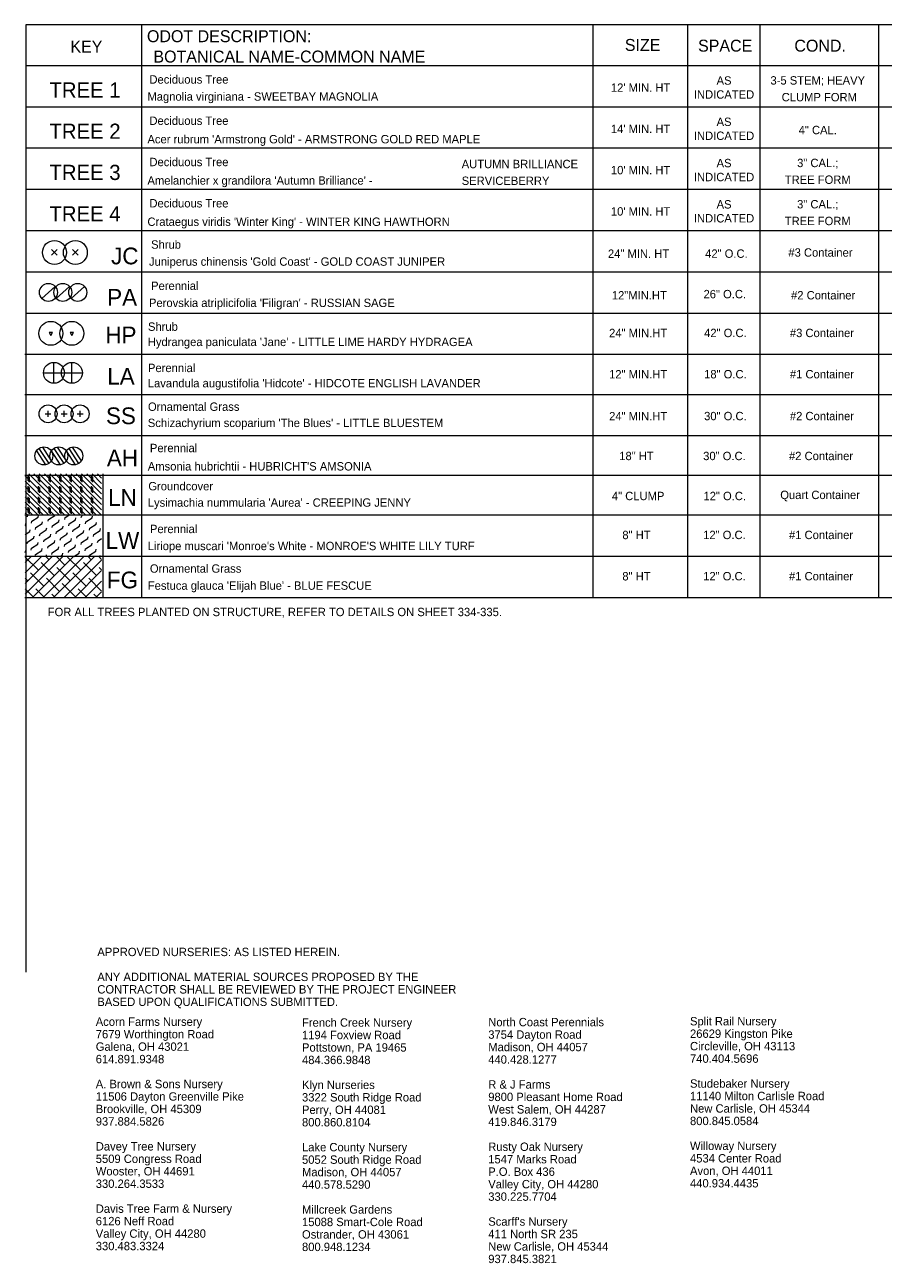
# Paper-space layout 'Layout1' of a CAD drawing. Extents: x 2 to 33.5, y 0.7 to 21.5.
# Tile 1 of 2: x 2 to 16.3, y 0.8 to 21.5. Entities that reach past the tile are written whole.
import ezdxf

# ---------------------------------------------------------------- set-up
doc = ezdxf.new("R2010")
doc.units = 0
doc.header["$MEASUREMENT"] = 0
doc.layers.get('0').update_dxf_attribs({"lineweight": 13})
for name, color, linetype, lineweight in [('SH_Data', 7, 'Continuous', 18), ('SH_Text', 7, 'Continuous', 25), ('VG_P_Cells', 3, 'Continuous', 15), ('VG_P_Landscape_Limits', 3, 'Continuous', 15)]:
    doc.layers.add(name, color=color, linetype=linetype, lineweight=lineweight)
doc.styles.add('Slanted-Normal LS 0.50', font='font31.shx', dxfattribs={"height": 0.14})
doc.styles.add('Straight-Normal LS 1.00', font='font30.shx', dxfattribs={"height": 0.14})
doc.styles.add('Style-font30', font='font30.shx')

# ---------------------------------------------------------------- blocks, each defined once
blk = doc.blocks.new('Shrub-5')
at = {"layer": 'VG_P_Cells'}
for p, q in [((0.35, -0.35), (-0.35, 0.35)), ((0.35, 0.35), (-0.35, -0.35))]:
    blk.add_line(p, q, dxfattribs=at)
blk.add_circle((0, 0), 1.5, dxfattribs=at)
blk = doc.blocks.new('*U4')
at = {"layer": 'VG_P_Cells'}
for p, q in [((0, -0.193), (0, 0.193)), ((0.193, 0), (-0.193, 0))]:
    blk.add_line(p, q, dxfattribs=at)
blk.add_circle((0, 0), 0.193, dxfattribs=at)
blk = doc.blocks.new('*U5')
at = {"layer": 'VG_P_Cells'}
blk.add_line((1.16, -0.95), (-1.14, 0.97), dxfattribs=at)
blk.add_circle((0, 0), 1.5, dxfattribs=at)
blk = doc.blocks.new('*U6')
at = {"layer": 'VG_P_Cells'}
for p, q in [((1.24, 0.18), (-1.24, -0.18)), ((1.06, 0.66), (-1.21, 0.33)), ((1.21, -0.33), (-1.06, -0.66))]:
    blk.add_line(p, q, dxfattribs=at)
blk.add_circle((0, 0), 1.25, dxfattribs=at)
blk = doc.blocks.new('Evergreen')
at = {"flags": 128}
blk.add_lwpolyline([(0, 0.67), (-0.58, -0.33), (0.58, -0.33), (0, 0.67)], close=True, dxfattribs=at)
blk.add_circle((0, 0), 4)

psp = doc.layouts.get("Layout1")

# ---------------------------------------------------------------- hatches: boundary and pattern name
at = {"layer": 'VG_P_Landscape_Limits'}
h = psp.add_hatch(dxfattribs=at)
h.set_pattern_fill('CORK', color=256, scale=0.5, angle=135, style=0)
h.set_pattern_definition([(135, (9.47563, 11.24465), (-0.04419417, -0.04419417), []), (270, (9.47563, 11.28884), (0.1767767, -3e-17), [0.0883883, -0.0883883]), (270, (9.46458, 11.29989), (0.1767767, -3e-17), [0.0883883, -0.0883883]), (270, (9.45354, 11.31094), (0.1767767, -3e-17), [0.0883883, -0.0883883])])
h.paths.add_polyline_path([(1.988, 13.3), (3.264, 13.3), (3.264, 13.99), (1.988, 13.99)])
h = psp.add_hatch(dxfattribs=at)
h.set_pattern_fill('FLEX', color=256, style=0, pattern_type=2)
h.set_pattern_definition([(33, (2.85859, 12.94637), (-0.06808, 0.104834), [0.125, -0.125]), (78, (2.96342, 13.01445), (-0.06808, 0.104834), [0.03125, -0.114277, 0.03125, -0.176777])])
h.paths.add_polyline_path([(1.988, 13.3), (1.988, 12.61), (3.264, 12.61), (3.264, 13.3)])
h = psp.add_hatch(dxfattribs=at)
h.set_pattern_fill('ANSI38', color=256, style=0, pattern_type=2)
h.set_pattern_definition([(45, (2.73906, 12.20278), (-0.088388, 0.088388), []), (135, (2.73906, 12.20278), (-0.265165, 0.088388), [0.3125, -0.1875])])
h.paths.add_polyline_path([(1.988, 12.61), (1.988, 11.92), (3.264, 11.92), (3.264, 12.61)])

# ---------------------------------------------------------------- linework, layer by layer
at = {"layer": 'SH_Data', "linetype": 'Continuous'}
for p, q in [((23.731, 21.5), (2, 21.5)), ((2, 21.5), (2, 5.662)), ((3.93, 21.5), (3.93, 11.92)), ((11.484, 11.92), (11.484, 21.5)), ((13.068, 11.92), (13.068, 21.5)), ((14.276, 11.92), (14.276, 21.5)), ((16.261, 11.92), (16.261, 21.5)), ((23.731, 20.815), (2, 20.815)), ((23.731, 20.815), (3.855, 20.815)), ((23.731, 20.125), (2, 20.125)), ((23.731, 19.435), (2, 19.435)), ((23.731, 18.745), (2, 18.745)), ((23.731, 18.055), (2, 18.055)), ((23.731, 17.365), (2, 17.365)), ((23.731, 16.675), (2, 16.675)), ((23.711, 15.985), (1.98, 15.985)), ((23.711, 15.985), (2, 15.985)), ((23.731, 15.985), (2, 15.985)), ((23.711, 15.315), (1.98, 15.315)), ((23.711, 14.625), (1.98, 14.625)), ((23.711, 14.625), (2, 14.625)), ((23.711, 13.962), (1.98, 13.962)), ((23.711, 13.962), (1.98, 13.962)), ((3.284, 13.99), (3.284, 11.92)), ((23.711, 13.3), (1.98, 13.3)), ((23.711, 13.3), (1.98, 13.3)), ((23.711, 13.3), (2, 13.3)), ((23.711, 12.61), (1.98, 12.61)), ((23.711, 12.61), (1.98, 12.61)), ((23.711, 12.61), (2, 12.61)), ((23.711, 11.92), (1.98, 11.92)), ((23.713, 11.92), (1.98, 11.92)), ((23.711, 11.92), (2, 11.92))]:
    psp.add_line(p, q, dxfattribs=at)

# ---------------------------------------------------------------- block references
at = {"layer": 'VG_P_Cells'}
for name, p, xscale, yscale, zscale, rotation in [('Shrub-5', (2.476, 17.694), 0.1333333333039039, 0.1333333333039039, 0.1333333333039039, 179.9973436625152), ('Shrub-5', (2.826, 17.694), 0.1333333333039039, 0.1333333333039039, 0.1333333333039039, 179.9973436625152), ('*U5', (2.376, 17.025), 0.1, 0.1, 0.1, 81.76203856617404), ('*U5', (2.616, 17.025), 0.1, 0.1, 0.1, 81.76203856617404), ('*U5', (2.866, 17.025), 0.1, 0.1, 0.1, 81.76203856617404), ('Evergreen', (2.417, 16.341), 0.05000000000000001, 0.05000000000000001, 0.03001834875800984, 179.9774706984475), ('Evergreen', (2.767, 16.341), 0.05000000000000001, 0.05000000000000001, 0.03001834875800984, 179.9774706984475), ('*U4', (2.468, 15.681), 0.9078951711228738, 0.9078951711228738, 0.9078951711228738, 269.9774706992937), ('*U4', (2.768, 15.681), 0.9078951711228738, 0.9078951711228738, 0.9078951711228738, 269.9774706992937), ('Shrub-5', (2.369, 14.995), 0.1, 0.1, 0.1, 224.9973436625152), ('Shrub-5', (2.637, 14.995), 0.1, 0.1, 0.1, 224.9973436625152), ('Shrub-5', (2.905, 14.995), 0.1, 0.1, 0.1, 224.9973436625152), ('*U6', (2.299, 14.292), 0.1198750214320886, 0.1198750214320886, 0.1198750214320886, 114.7620385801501), ('*U6', (2.549, 14.292), 0.1198750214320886, 0.1198750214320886, 0.1198750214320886, 114.7620385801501), ('*U6', (2.799, 14.292), 0.1198750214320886, 0.1198750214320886, 0.1198750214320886, 114.7620385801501)]:
    psp.add_blockref(name, p, dxfattribs=dict(at, xscale=xscale, yscale=yscale, zscale=zscale, rotation=rotation))

# ---------------------------------------------------------------- texts
at = {"layer": 'SH_Data', "linetype": 'Continuous', "style": 'Style-font30'}
for s, insert, char_height, attachment_point, line_spacing_factor in [('\\Ffont31;ODOT DESCRIPTION:', (4.023, 21.409), 0.2, 1, 0.6), ('\\Ffont31;KEY', (3.01, 21.136), 0.2, 5, 0.6), ('\\Ffont31;SIZE', (12.31, 21.161), 0.2, 5, 0.6), ('\\Ffont31;SPACE', (13.69, 21.149), 0.2, 5, 0.6), ('\\Ffont31;COND.', (15.278, 21.149), 0.2, 5, 0.6), ('\\Ffont31;BOTANICAL NAME-COMMON NAME', (6.404, 20.967), 0.2, 5, 0.6), ('\\Ffont31;TREE 1', (2.987, 20.41), 0.25397, 5, 0.6), ('\\Ffont31;Deciduous Tree', (4.064, 20.585), 0.14, 4, 0.6), ("\\Ffont31;12' MIN. HT", (12.276, 20.449), 0.14, 5, 0.6), ('\\Ffont31;3-5 STEM; HEAVY\\P CLUMP FORM', (15.238, 20.429), 0.14, 5, 1.2), ('\\Ffont31;Magnolia virginiana - SWEETBAY MAGNOLIA', (4.031, 20.28), 0.14, 4, 0.6), ('\\Ffont31;Deciduous Tree', (4.064, 19.895), 0.14, 4, 0.6), ('\\Ffont31;TREE 2', (2.987, 19.72), 0.25397, 5, 0.6), ("\\Ffont31;14' MIN. HT", (12.276, 19.759), 0.14, 5, 0.6), ('\\Ffont31;4" CAL.', (15.238, 19.739), 0.14, 5, 0.6), ("{\\Ffont31|c0;Acer rubrum 'Armstrong Gold' - ARMSTRONG GOLD RED MAPLE}", (4.031, 19.566), 0.14, 4, 1.2), ('\\Ffont31;Deciduous Tree', (4.064, 19.205), 0.14, 4, 0.6), ('\\Ffont31;3" CAL.;\\PTREE FORM', (15.238, 19.049), 0.14, 5, 1.2), ('\\Ffont31;TREE 3', (2.987, 19.03), 0.25397, 5, 0.6), ('\\Ffont31;AUTUMN BRILLIANCE\\PSERVICEBERRY', (9.285, 19.242), 0.14, 1, 1.2), ("\\Ffont31;10' MIN. HT", (12.276, 19.069), 0.14, 5, 0.6), ("\\Ffont31;Amelanchier x grandilora 'Autumn Brilliance' -", (4.031, 18.876), 0.14, 4, 1.2), ('\\Ffont31;TREE 4', (2.987, 18.34), 0.25397, 5, 0.6), ('\\Ffont31;Deciduous Tree', (4.064, 18.515), 0.14, 4, 0.6), ("\\Ffont31;10' MIN. HT", (12.276, 18.379), 0.14, 5, 0.6), ('\\Ffont31;3" CAL.;\\PTREE FORM', (15.238, 18.359), 0.14, 5, 1.2), ("\\Ffont31;Crataegus viridis 'Winter King' - WINTER KING HAWTHORN", (4.031, 18.186), 0.14, 4, 1.2), ('\\Ffont31;Shrub', (4.092, 17.825), 0.14, 4, 0.6), ('\\Ffont31;JC', (3.652, 17.633), 0.28, 5, 0.6), ("\\Ffont31;Juniperus chinensis 'Gold Coast' - GOLD COAST JUNIPER", (4.057, 17.52), 0.14, 4, 0.6), ('\\Ffont31;24" MIN. HT', (12.242, 17.673), 0.14, 5, 0.6), ('\\Ffont31;42" O.C.', (13.711, 17.673), 0.14, 5, 0.6), ('\\Ffont31;#3 Container', (15.283, 17.692), 0.14, 5, 0.6), ('{\\Ffont31|c0;Perennial}', (4.092, 17.135), 0.14, 4, 0.6), ('\\Ffont31;PA', (3.608, 16.943), 0.28, 5, 0.6), ('\\Ffont31;12"MIN.HT', (12.255, 16.977), 0.14, 5, 0.6), ('\\Ffont31;26" O.C.', (13.684, 16.996), 0.14, 5, 1.2), ('\\Ffont31;#2 Container', (15.328, 16.977), 0.14, 5, 0.6), ("{\\Ffont31|c0;Perovskia atriplicifolia 'Filigran' - RUSSIAN SAGE}", (4.057, 16.83), 0.14, 4, 0.6), ('\\Ffont31;HP', (3.588, 16.313), 0.28, 5, 0.6), ('\\Ffont31;Shrub', (4.04, 16.452), 0.14, 4, 0.6), ('\\Ffont31;24" MIN.HT', (12.235, 16.347), 0.14, 5, 0.6), ('\\Ffont31;42" O.C.', (13.694, 16.347), 0.14, 5, 1.2), ('\\Ffont31;#3 Container', (15.308, 16.347), 0.14, 5, 0.6), ('\\Ffont31;LA', (3.588, 15.623), 0.28, 5, 0.6), ('\\Ffont31;Perennial', (4.04, 15.762), 0.14, 4, 0.6), ('\\Ffont31;12" MIN.HT', (12.235, 15.657), 0.14, 5, 0.6), ('\\Ffont31;18" O.C.', (13.694, 15.657), 0.14, 5, 1.2), ('\\Ffont31;#1 Container', (15.308, 15.657), 0.14, 5, 0.6), ('\\Ffont31;Ornamental Grass', (4.04, 15.114), 0.14, 4, 0.6), ('\\Ffont31;SS', (3.588, 14.961), 0.28, 5, 0.6), ('\\Ffont31;24" MIN.HT', (12.235, 14.956), 0.14, 5, 0.6), ('\\Ffont31;30" O.C.', (13.694, 14.957), 0.14, 5, 1.2), ('\\Ffont31;#2 Container', (15.308, 14.957), 0.14, 5, 0.6), ("\\Ffont31;Schizachyrium scoparium 'The Blues' - LITTLE BLUESTEM", (4.037, 14.823), 0.14, 4, 0.6), ('\\Ffont31;Perennial', (4.072, 14.423), 0.14, 4, 0.6), ('\\Ffont31;AH', (3.613, 14.258), 0.28, 5, 0.6), ('\\Ffont31;18" HT', (12.207, 14.29), 0.14, 5, 0.6), ('\\Ffont31;30" O.C.', (13.678, 14.29), 0.14, 5, 0.6), ('\\Ffont31;#2 Container', (15.293, 14.29), 0.14, 5, 0.6), ("\\Ffont31;Amsonia hubrichtii - HUBRICHT'S AMSONIA", (4.037, 14.117), 0.14, 4, 0.6), ('\\Ffont31;LN', (3.613, 13.596), 0.28, 5, 0.6), ('\\Ffont31;Groundcover', (4.046, 13.785), 0.14, 4, 0.6), ('\\Ffont31;4" CLUMP', (12.235, 13.621), 0.14, 5, 0.6), ('\\Ffont31;12" O.C.', (13.683, 13.621), 0.14, 5, 0.6), ('{\\Ffont31|c0;Quart Container}', (15.277, 13.621), 0.14, 5, 0.6), ("{\\Ffont31|c0;Lysimachia nummularia 'Aurea' - CREEPING JENNY}", (4.037, 13.491), 0.14, 4, 1.02), ('\\Ffont31;Perennial', (4.073, 13.07), 0.14, 4, 0.6), ('\\Ffont31;8" HT', (12.207, 12.969), 0.14, 5, 0.6), ('\\Ffont31;12" O.C.', (13.678, 12.97), 0.14, 5, 0.6), ('\\Ffont31;#1 Container', (15.293, 12.97), 0.14, 5, 0.6), ('\\Ffont31;LW', (3.613, 12.878), 0.28, 5, 0.6), ("\\Ffont31;Liriope muscari 'Monroe's White - MONROE'S WHITE LILY TURF", (4.037, 12.765), 0.14, 4, 0.6), ('\\Ffont31;Ornamental Grass', (4.072, 12.408), 0.14, 4, 0.6), ('\\Ffont31;FG', (3.613, 12.216), 0.28, 5, 0.6), ('\\Ffont31;8" HT', (12.207, 12.279), 0.14, 5, 0.6), ('\\Ffont31;12" O.C.', (13.678, 12.28), 0.14, 5, 0.6), ('\\Ffont31;#1 Container', (15.293, 12.28), 0.14, 5, 0.6), ("\\Ffont31;Festuca glauca 'Elijah Blue' - BLUE FESCUE", (4.037, 12.103), 0.14, 4, 0.6)]:
    psp.add_mtext(s, dxfattribs=dict(at, insert=insert, char_height=char_height, attachment_point=attachment_point, line_spacing_factor=line_spacing_factor))
at = {"layer": 'SH_Data', "char_height": 0.14, "width": 1.02454, "attachment_point": 2, "style": 'Style-font30'}
for insert in [(13.671, 20.638), (13.671, 19.948), (13.671, 19.258), (13.671, 18.568)]:
    psp.add_mtext('\\Ffont31;AS INDICATED', dxfattribs=dict(at, insert=insert))
at = {"layer": 'SH_Data', "color": 7, "linetype": 'Continuous', "true_color": 0xffffff, "char_height": 0.14, "attachment_point": 1, "line_spacing_factor": 0.6, "style": 'Style-font30'}
for s, insert in [("\\Ffont31;Hydrangea paniculata 'Jane' - LITTLE LIME HARDY HYDRAGEA", (4.037, 16.268)), ("\\Ffont31;Lavandula augustifolia 'Hidcote' - HIDCOTE ENGLISH LAVANDER", (4.037, 15.578))]:
    psp.add_mtext(s, dxfattribs=dict(at, insert=insert))
at = {"layer": 'SH_Text', "insert": (2.364, 11.753), "char_height": 0.14, "width": 9.25721, "attachment_point": 1, "line_spacing_factor": 0.9, "style": 'Slanted-Normal LS 0.50'}
psp.add_mtext('FOR ALL TREES PLANTED ON STRUCTURE, REFER TO DETAILS ON SHEET 334-335.  ', dxfattribs=at)
at = {"layer": 'SH_Text', "insert": (3.193, 6.069), "char_height": 0.14, "width": 6.32962, "attachment_point": 1, "rotation": 0, "line_spacing_factor": 0.892896, "style": 'Straight-Normal LS 1.00'}
psp.add_mtext('\\Ffont31;APPROVED NURSERIES: AS LISTED HEREIN.\\P\\PANY ADDITIONAL MATERIAL SOURCES PROPOSED BY THE CONTRACTOR SHALL BE REVIEWED BY THE PROJECT ENGINEER BASED UPON QUALIFICATIONS SUBMITTED.', dxfattribs=at)
at = {"layer": 'SH_Text', "char_height": 0.14, "attachment_point": 1, "rotation": 0, "line_spacing_factor": 0.892896, "style": 'Straight-Normal LS 1.00'}
for s, insert in [('\\Ffont31;Acorn Farms Nursery\\P7679 Worthington Road\\PGalena, OH 43021\\P614.891.9348\\P\\PA. Brown & Sons Nursery\\P11506 Dayton Greenville Pike\\PBrookville, OH 45309\\P937.884.5826\\P\\PDavey Tree Nursery\\P5509 Congress Road\\PWooster, OH 44691\\P330.264.3533\\P\\PDavis Tree Farm & Nursery\\P6126 Neff Road\\PValley City, OH 44280\\P330.483.3324', (3.167, 4.903)), ('\\Ffont31;French Creek Nursery\\P1194 Foxview Road\\PPottstown, PA 19465\\P484.366.9848\\P\\PKlyn Nurseries\\P3322 South Ridge Road\\PPerry, OH 44081\\P800.860.8104\\P\\PLake County Nursery\\P5052 South Ridge Road\\PMadison, OH 44057\\P440.578.5290\\P\\PMillcreek Gardens\\P15088 Smart-Cole Road\\POstrander, OH 43061\\P800.948.1234\\P\\P', (6.615, 4.889)), ("\\Ffont31;North Coast Perennials\\P3754 Dayton Road\\PMadison, OH 44057\\P440.428.1277\\P\\PR & J Farms\\P9800 Pleasant Home Road\\PWest Salem, OH 44287\\P419.846.3179\\P\\PRusty Oak Nursery\\P1547 Marks Road\\PP.O. Box 436\\PValley City, OH 44280\\P330.225.7704\\P\\PScarff's Nursery\\P411 North SR 235\\PNew Carlisle, OH 45344\\P937.845.3821", (9.729, 4.896)), ('\\Ffont31;Split Rail Nursery\\P26629 Kingston Pike\\PCircleville, OH 43113\\P740.404.5696\\P\\PStudebaker Nursery\\P11140 Milton Carlisle Road\\PNew Carlisle, OH 45344\\P800.845.0584\\P\\PWilloway Nursery\\P4534 Center Road\\PAvon, OH 44011\\P440.934.4435\\P', (13.102, 4.911))]:
    psp.add_mtext(s, dxfattribs=dict(at, insert=insert))

doc.saveas('drawing.dxf')
